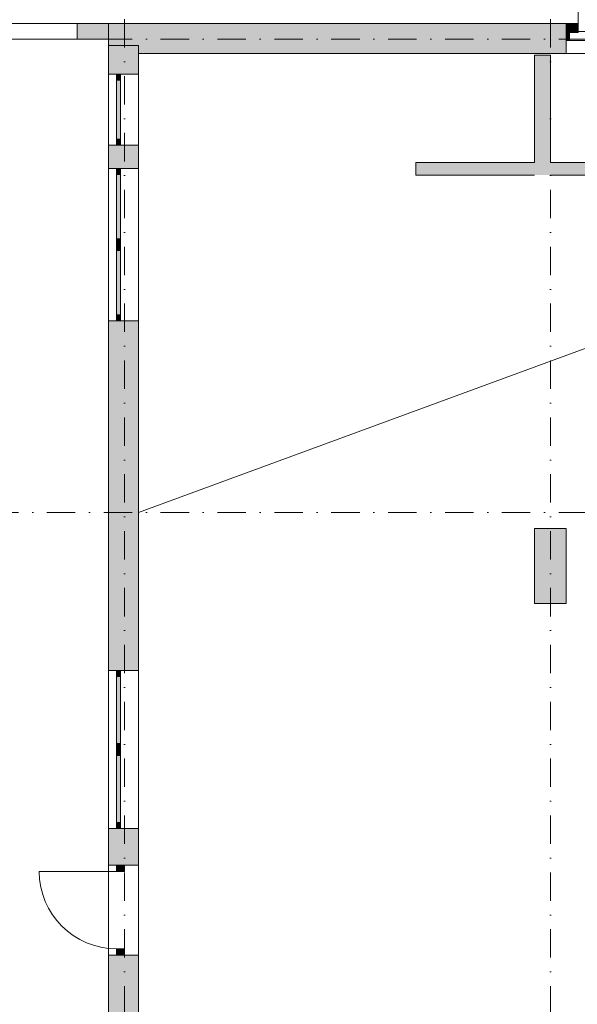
# Model space of a CAD drawing. Header units: centimetres. Extents: x -520 to 22173, y -1503 to 4054.
# Tile 68 of 82: x 18204 to 18911, y 729 to 1978. Entities that reach past the tile are written whole.
import ezdxf
from ezdxf.enums import TextEntityAlignment as Align

# ---------------------------------------------------------------- set-up
doc = ezdxf.new("R2010")
doc.units = ezdxf.units.CM
doc.header["$LTSCALE"] = 0.1
doc.header["$MEASUREMENT"] = 0
doc.linetypes.add('Kropki i Kreski', pattern=[720, 360, -180, 0, -180])
doc.linetypes.add('Wipeout_Contour', pattern=[1000, 0, -1000])
for name, color, linetype in [('0_Teren', 7, 'Continuous'), ('2_stropy.ISTN', 7, 'Continuous'), ('2_ściany wewnętrzne.ISTN', 7, 'Continuous'), ('2_ściany zewnętrzne.ISTN', 7, 'Continuous'), ('3_linie 2D .ISTN', 7, 'Continuous'), ('4_osie.ISTN', 7, 'Continuous'), ('5_opisy.K_IR', 7, 'Continuous')]:
    doc.layers.add(name, color=color, linetype=linetype)
doc.styles.add('GENERATED_STYLE_1', font='txt')
doc.linetypes.add('X małe', pattern='A,0,[1,IR_026-25_PW_A_A-02_RZUTY KLATKI SCHODOWEJ (R00)_2025.09.301.Shx,S=3.968254,R=0,X=0,Y=0],-500,0', length=500)

# ---------------------------------------------------------------- blocks, each defined once
blk = doc.blocks.new('Strop_15_2', base_point=(18355.1, 1934.7))
at = {"layer": '2_stropy.ISTN', "color": 252, "linetype": 'Continuous', "lineweight": 15, "flags": 128}
blk.add_lwpolyline([(18355.1, 1934.7), (18355.1, -429.4), (19939.1, -429.4), (19939.1, 1934.7), (19422.1, 1934.7), (19421.9, 1514.6), (19116.8, 1514.6), (19116.8, 1934.7)], close=True, dxfattribs=at)
blk = doc.blocks.new('Strop_18_2', base_point=(18355.1, -429.2))
at = {"layer": '2_stropy.ISTN', "color": 252, "linetype": 'Continuous', "lineweight": 0, "flags": 128}
blk.add_lwpolyline([(18355.1, -429.2), (19939.1, -429.2), (19939.1, 1352.1), (19939.1, 1934.8), (19407.1, 1934.8), (19407.1, 1951.5), (19141.8, 1951.5), (19141.8, 1934.7), (18355.1, 1934.7)], close=True, dxfattribs=at)
blk = doc.blocks.new('Ściana_36_2', base_point=(18345.1, -429.3))
at = {"color": 254, "linetype": 'Wipeout_Contour', "lineweight": 0, "ltscale": 73559.933244}
blk.add_wipeout([(18355.1, -429.3), (18355.1, 1944.7), (18317.1, 1944.7), (18317.1, -429.3)], dxfattribs=at).dxf.layer = '2_ściany zewnętrzne.ISTN'
at = {"layer": '2_ściany zewnętrzne.ISTN', "color": 252, "linetype": 'Continuous', "lineweight": 13, "flags": 128}
for points in [[(18355.1, 1944.7), (18317.1, 1944.7)], [(18317.1, 1944.7), (18317.1, -429.3)], [(18355.1, -429.3), (18355.1, 1944.7)]]:
    blk.add_lwpolyline(points, dxfattribs=at)
blk = doc.blocks.new('Ściana_39_2', base_point=(18317.1, 1972.7))
at = {"color": 254, "linetype": 'Wipeout_Contour', "lineweight": 0, "ltscale": 73608.101758}
blk.add_wipeout([(18317.1, 1972.7), (18277.1, 1972.7), (18277.1, 1952.7), (18317.1, 1952.7)], dxfattribs=at).dxf.layer = '2_ściany zewnętrzne.ISTN'
at = {"layer": '2_ściany zewnętrzne.ISTN', "color": 252, "linetype": 'Continuous', "lineweight": 13, "flags": 128}
for points in [[(18317.1, 1972.7), (18277.1, 1972.7)], [(18277.1, 1972.7), (18277.1, 1952.7)], [(18317.1, 1952.7), (18317.1, 1972.7)], [(18277.1, 1952.7), (18317.1, 1952.7)]]:
    blk.add_lwpolyline(points, dxfattribs=at)
blk = doc.blocks.new('Ściana_40_2', base_point=(18317.1, 1972.7))
at = {"layer": '2_ściany zewnętrzne.ISTN', "linetype": 'Continuous', "lineweight": 0}
blk.add_hatch(color=252, dxfattribs=at).paths.add_polyline_path([(18317.1, 1972.7), (18277.1, 1972.7), (18277.1, 1952.7), (18317.1, 1952.7)])
at = {"layer": '2_ściany zewnętrzne.ISTN', "color": 252, "linetype": 'Continuous', "lineweight": 0, "flags": 128}
for points in [[(18317.1, 1972.7), (18277.1, 1972.7)], [(18277.1, 1972.7), (18277.1, 1952.7)], [(18317.1, 1952.7), (18317.1, 1972.7)], [(18277.1, 1952.7), (18317.1, 1952.7)]]:
    blk.add_lwpolyline(points, dxfattribs=at)
blk = doc.blocks.new('Drzwi panel boczny 2 22[3]_2', base_point=(17498.4, 381.6))
at = {"layer": '2_ściany zewnętrzne.ISTN', "linetype": 'Continuous', "lineweight": 0}
for points in [[(18897.1, 1951.2), (18901.1, 1951.2), (18901.1, 1962.7), (18897.1, 1962.7)], [(18933.1, 1951.2), (18937.1, 1951.2), (18937.1, 1962.7), (18933.1, 1962.7)], [(19027.1, 1962.7), (19023.1, 1962.7), (19023.1, 1951.2), (19027.1, 1951.2)]]:
    blk.add_hatch(color=252, dxfattribs=at).paths.add_polyline_path(points)
at = {"layer": '2_ściany zewnętrzne.ISTN', "color": 252, "linetype": 'Continuous', "lineweight": 0}
for p, q in [((19023.1, 1962.7), (19023.1, 2048.7)), ((18897.1, 1972.7), (18897.1, 1962.7)), ((19027.1, 1972.7), (19027.1, 1962.7)), ((18901.1, 1962.7), (18897.1, 1962.7)), ((18897.1, 1962.7), (18897.1, 1951.2)), ((18897.1, 1962.7), (18897.1, 1951.2)), ((18897.1, 1962.7), (18897.1, 1951.2)), ((18933.1, 1962.7), (18901.1, 1962.7)), ((18901.1, 1962.7), (18901.1, 1951.2)), ((18901.1, 1951.2), (18901.1, 1962.7)), ((18933.1, 1951.2), (18933.1, 1962.7)), ((18937.1, 1962.7), (18933.1, 1962.7)), ((18933.1, 1962.7), (18933.1, 1951.2)), ((18937.1, 1951.2), (18937.1, 1962.7)), ((19027.1, 1962.7), (19023.1, 1962.7)), ((19023.1, 1962.7), (19023.1, 1951.2)), ((19027.1, 1951.2), (19027.1, 1962.7)), ((19027.1, 1962.7), (19027.1, 1951.2)), ((19027.1, 1962.7), (19027.1, 1951.2)), ((18897.1, 1951.2), (18901.1, 1951.2)), ((18897.1, 1951.2), (18897.1, 1934.7)), ((18901.1, 1951.2), (18933.1, 1951.2)), ((18933.1, 1951.2), (18937.1, 1951.2)), ((19023.1, 1951.2), (19027.1, 1951.2)), ((19027.1, 1951.2), (19027.1, 1934.7))]:
    blk.add_line(p, q, dxfattribs=at)
at = {"layer": '2_ściany zewnętrzne.ISTN', "color": 252, "linetype": 'X małe', "lineweight": 0}
blk.add_arc((19023.1, 1962.7), 86, 90, 180, dxfattribs=at)
blk = doc.blocks.new('Drzwi podwójne 22')
at = {"layer": '2_ściany zewnętrzne.ISTN', "linetype": 'Continuous', "lineweight": 0, "true_color": 0xffffff}
for points in [[(-85, -11.5), (-70, -11.5), (-70, 0), (-85, 0)], [(85, 0), (70, 0), (70, -11.5), (85, -11.5)]]:
    blk.add_hatch(color=7, dxfattribs=at).paths.add_polyline_path(points)
at = {"layer": '2_ściany zewnętrzne.ISTN', "color": 7, "linetype": 'Continuous', "lineweight": 13}
for p, q in [((70, 0), (70, 88.8)), ((-70, 0), (-70, 51.2)), ((-70, 0), (-85, 0)), ((-85, 0), (-85, -11.5)), ((-85, 0), (-85, -11.5)), ((-85, 0), (-85, -11.5)), ((-70, -11.5), (-70, 0)), ((85, 0), (70, 0)), ((70, 0), (70, -11.5)), ((85, -11.5), (85, 0)), ((85, 0), (85, -11.5)), ((85, 0), (85, -11.5)), ((-85, -11.5), (-70, -11.5)), ((-85, -11.5), (-85, -38)), ((70, -11.5), (85, -11.5)), ((85, -11.5), (85, -38))]:
    blk.add_line(p, q, dxfattribs=at)
for centre, radius, start, end in [((70, 0), 88.8, 90, 180), ((-70, 0), 51.2, 0, 90)]:
    blk.add_arc(centre, radius, start, end, dxfattribs=at)
blk = doc.blocks.new('Znacznik Wym 22')
at = {"layer": '2_ściany zewnętrzne.ISTN', "linetype": 'Continuous', "lineweight": 0, "true_color": 0xffffff}
blk.add_hatch(color=7, dxfattribs=at).paths.add_polyline_path([(35, 172.2, 1), (-35, 172.2, 1)])
at = {"layer": '2_ściany zewnętrzne.ISTN', "color": 7, "linetype": 'Continuous', "lineweight": 0}
blk.add_line((0, 137.2), (0, -98), dxfattribs=at)
for start, end in [(0, 180), (180, 0)]:
    blk.add_arc((0, 172.2), 35, start, end, dxfattribs=at)
at = {"layer": '2_ściany zewnętrzne.ISTN', "color": 7, "lineweight": 0, "style": 'GENERATED_STYLE_1'}
for tag, p in [('AC_MarkerText_2', (-3.1, 56.1)), ('iDimensionsDir', (36.9, 87.3))]:
    blk.add_attdef(tag, text='', height=20, rotation=90, dxfattribs=at).set_placement(p, align=Align.BOTTOM_LEFT)
for tag, p in [('AC_WIDO_ID', (-25.9, 162.2)), ('AC_MarkerText_6', (-174.1, 9.7))]:
    blk.add_attdef(tag, text='', height=20, dxfattribs=at).set_placement(p, align=Align.BOTTOM_LEFT)
at = {"layer": '2_ściany zewnętrzne.ISTN', "color": 1, "lineweight": 0, "style": 'GENERATED_STYLE_1'}
blk.add_attdef('AC_MarkerText_5', text='', height=20, dxfattribs=at).set_placement((-135.4, 9.7), align=Align.BOTTOM_LEFT)
blk = doc.blocks.new('Ściana_41_2', base_point=(18345.1, 1944.7))
at = {"layer": '2_ściany zewnętrzne.ISTN', "linetype": 'Continuous', "lineweight": 0}
for points in [[(18355.1, 1972.7), (18317.1, 1972.7), (18355.1, 1934.7)], [(18355.1, 1934.7), (18317.1, 1972.7), (18317.1, 1934.7)], [(18355.1, 1934.7), (18897.1, 1934.7), (18897.1, 1972.7), (18355.1, 1972.7)], [(19079.5, 1972.7), (19067.1, 1972.7), (19067.1, 1934.7), (19079.5, 1934.7)]]:
    blk.add_hatch(color=252, dxfattribs=at).paths.add_polyline_path(points)
at = {"layer": '2_ściany zewnętrzne.ISTN', "color": 252, "linetype": 'Continuous', "lineweight": 0}
for p, q in [((19067.1, 1972.7), (19067.1, 1961.2)), ((19067.1, 1961.2), (19067.1, 1934.7))]:
    blk.add_line(p, q, dxfattribs=at)
at = {"layer": '2_ściany zewnętrzne.ISTN', "color": 252, "linetype": 'Continuous', "lineweight": 0, "flags": 128}
for points in [[(18897.1, 1972.7), (18317.1, 1972.7)], [(18317.1, 1972.7), (18317.1, 1934.7)], [(19079.5, 1972.7), (19067.1, 1972.7)], [(18355.1, 1934.7), (18897.1, 1934.7)], [(19067.1, 1934.7), (19079.5, 1934.7)]]:
    blk.add_lwpolyline(points, dxfattribs=at)
at = {"layer": '2_ściany zewnętrzne.ISTN', "color": 7, "lineweight": 0}
blk.add_blockref('Znacznik Wym 22', (18982.1, 1972.7), dxfattribs=at).add_auto_attribs({'iDimensionsDir': '200', 'AC_MarkerText_2': '90+50', 'AC_MarkerText_5': 'EI60', 'AC_MarkerText_6': 'SZ', 'AC_WIDO_ID': 'DZ1'})
at = {"layer": '2_ściany zewnętrzne.ISTN', "color": 7, "linetype": 'Continuous', "lineweight": 13, "zscale": 100}
blk.add_blockref('Drzwi podwójne 22', (18982.1, 1972.7), dxfattribs=at)
at = {"layer": '2_ściany zewnętrzne.ISTN', "color": 252, "linetype": 'Continuous', "lineweight": 0}
blk.add_blockref('Drzwi panel boczny 2 22[3]_2', (17498.4, 381.6), dxfattribs=at)
blk = doc.blocks.new('Okno podwójne 22[28]_2', base_point=(17498.4, 381.6))
at = {"layer": '2_ściany zewnętrzne.ISTN', "linetype": 'Continuous', "lineweight": 0}
for points in [[(18327.1, 1788.8), (18327.1, 1781.3), (18332.1, 1781.3), (18332.1, 1788.8)], [(18332.1, 1692.3), (18332.1, 1699.8), (18327.1, 1699.8), (18327.1, 1692.3)], [(18327.1, 1692.3), (18327.1, 1684.8), (18332.1, 1684.8), (18332.1, 1692.3)], [(18332.1, 1595.8), (18332.1, 1603.3), (18327.1, 1603.3), (18327.1, 1595.8)]]:
    blk.add_hatch(color=252, dxfattribs=at).paths.add_polyline_path(points)
at = {"layer": '2_ściany zewnętrzne.ISTN', "linetype": 'Continuous', "lineweight": 0, "true_color": 0xffffff}
for points in [[(18327.1, 1781.3), (18327.1, 1699.8), (18332.1, 1699.8), (18332.1, 1781.3)], [(18327.1, 1684.8), (18327.1, 1603.3), (18332.1, 1603.3), (18332.1, 1684.8)]]:
    blk.add_hatch(color=7, dxfattribs=at).paths.add_polyline_path(points)
at = {"layer": '2_ściany zewnętrzne.ISTN', "color": 252, "linetype": 'Continuous', "lineweight": 0}
for p, q in [((18317.1, 1788.8), (18317.1, 1595.8)), ((18317.1, 1788.8), (18327.1, 1788.8)), ((18327.1, 1788.8), (18327.1, 1781.3)), ((18327.1, 1788.8), (18332.1, 1788.8)), ((18327.1, 1788.8), (18332.1, 1788.8)), ((18332.1, 1781.3), (18332.1, 1788.8)), ((18332.1, 1788.8), (18355.1, 1788.8)), ((18355.1, 1788.8), (18355.1, 1595.8)), ((18327.1, 1781.3), (18332.1, 1781.3)), ((18327.1, 1781.3), (18327.1, 1699.8)), ((18332.1, 1699.8), (18332.1, 1781.3)), ((18332.1, 1699.8), (18327.1, 1699.8)), ((18327.1, 1699.8), (18327.1, 1692.3)), ((18332.1, 1692.3), (18332.1, 1699.8)), ((18327.1, 1692.3), (18327.1, 1684.8)), ((18332.1, 1684.8), (18332.1, 1692.3)), ((18327.1, 1684.8), (18332.1, 1684.8)), ((18327.1, 1684.8), (18327.1, 1603.3)), ((18332.1, 1603.3), (18332.1, 1684.8)), ((18332.1, 1603.3), (18327.1, 1603.3)), ((18327.1, 1603.3), (18327.1, 1595.8)), ((18332.1, 1595.8), (18332.1, 1603.3)), ((18317.1, 1595.8), (18327.1, 1595.8)), ((18327.1, 1595.8), (18332.1, 1595.8)), ((18327.1, 1595.8), (18332.1, 1595.8)), ((18332.1, 1595.8), (18355.1, 1595.8))]:
    blk.add_line(p, q, dxfattribs=at)
blk = doc.blocks.new('Okno podwójne 22[29]_2', base_point=(17498.4, 381.6))
at = {"layer": '2_ściany zewnętrzne.ISTN', "linetype": 'Continuous', "lineweight": 0}
for points in [[(18327.1, 1152.4), (18327.1, 1144.9), (18332.1, 1144.9), (18332.1, 1152.4)], [(18332.1, 1052.4), (18332.1, 1059.9), (18327.1, 1059.9), (18327.1, 1052.4)], [(18327.1, 1052.4), (18327.1, 1044.9), (18332.1, 1044.9), (18332.1, 1052.4)], [(18332.1, 952.4), (18332.1, 959.9), (18327.1, 959.9), (18327.1, 952.4)]]:
    blk.add_hatch(color=252, dxfattribs=at).paths.add_polyline_path(points)
at = {"layer": '2_ściany zewnętrzne.ISTN', "linetype": 'Continuous', "lineweight": 0, "true_color": 0xffffff}
for points in [[(18327.1, 1144.9), (18327.1, 1059.9), (18332.1, 1059.9), (18332.1, 1144.9)], [(18327.1, 1044.9), (18327.1, 959.9), (18332.1, 959.9), (18332.1, 1044.9)]]:
    blk.add_hatch(color=7, dxfattribs=at).paths.add_polyline_path(points)
at = {"layer": '2_ściany zewnętrzne.ISTN', "color": 252, "linetype": 'Continuous', "lineweight": 0}
for p, q in [((18317.1, 1152.4), (18317.1, 952.4)), ((18317.1, 1152.4), (18327.1, 1152.4)), ((18327.1, 1152.4), (18327.1, 1144.9)), ((18327.1, 1152.4), (18332.1, 1152.4)), ((18327.1, 1152.4), (18332.1, 1152.4)), ((18332.1, 1144.9), (18332.1, 1152.4)), ((18332.1, 1152.4), (18355.1, 1152.4)), ((18355.1, 1152.4), (18355.1, 952.4)), ((18327.1, 1144.9), (18332.1, 1144.9)), ((18327.1, 1144.9), (18327.1, 1059.9)), ((18332.1, 1059.9), (18332.1, 1144.9)), ((18332.1, 1059.9), (18327.1, 1059.9)), ((18327.1, 1059.9), (18327.1, 1052.4)), ((18327.1, 1052.4), (18327.1, 1044.9)), ((18332.1, 1052.4), (18332.1, 1059.9)), ((18332.1, 1044.9), (18332.1, 1052.4)), ((18327.1, 1044.9), (18332.1, 1044.9)), ((18327.1, 1044.9), (18327.1, 959.9)), ((18332.1, 959.9), (18332.1, 1044.9)), ((18317.1, 952.4), (18327.1, 952.4)), ((18332.1, 959.9), (18327.1, 959.9)), ((18327.1, 959.9), (18327.1, 952.4)), ((18327.1, 952.4), (18332.1, 952.4)), ((18327.1, 952.4), (18332.1, 952.4)), ((18332.1, 952.4), (18332.1, 959.9)), ((18332.1, 952.4), (18355.1, 952.4))]:
    blk.add_line(p, q, dxfattribs=at)
blk = doc.blocks.new('Okno 22[34]_2', base_point=(17498.4, 381.6))
at = {"layer": '2_ściany zewnętrzne.ISTN', "linetype": 'Continuous', "lineweight": 0}
for points in [[(18327.1, 1908.6), (18327.1, 1901.1), (18332.1, 1901.1), (18332.1, 1908.6)], [(18332.1, 1818.6), (18332.1, 1826.1), (18327.1, 1826.1), (18327.1, 1818.6)]]:
    blk.add_hatch(color=252, dxfattribs=at).paths.add_polyline_path(points)
at = {"layer": '2_ściany zewnętrzne.ISTN', "linetype": 'Continuous', "lineweight": 0, "true_color": 0xffffff}
blk.add_hatch(color=7, dxfattribs=at).paths.add_polyline_path([(18327.1, 1901.1), (18327.1, 1826.1), (18332.1, 1826.1), (18332.1, 1901.1)])
at = {"layer": '2_ściany zewnętrzne.ISTN', "color": 252, "linetype": 'Continuous', "lineweight": 0}
for p, q in [((18317.1, 1908.6), (18317.1, 1818.6)), ((18317.1, 1908.6), (18327.1, 1908.6)), ((18327.1, 1908.6), (18327.1, 1901.1)), ((18327.1, 1908.6), (18332.1, 1908.6)), ((18327.1, 1908.6), (18332.1, 1908.6)), ((18327.1, 1901.1), (18332.1, 1901.1)), ((18327.1, 1901.1), (18327.1, 1826.1)), ((18332.1, 1901.1), (18332.1, 1908.6)), ((18332.1, 1908.6), (18355.1, 1908.6)), ((18332.1, 1826.1), (18332.1, 1901.1)), ((18355.1, 1908.6), (18355.1, 1818.6)), ((18332.1, 1826.1), (18327.1, 1826.1)), ((18327.1, 1826.1), (18327.1, 1818.6)), ((18332.1, 1818.6), (18332.1, 1826.1)), ((18317.1, 1818.6), (18327.1, 1818.6)), ((18327.1, 1818.6), (18332.1, 1818.6)), ((18327.1, 1818.6), (18332.1, 1818.6)), ((18332.1, 1818.6), (18355.1, 1818.6))]:
    blk.add_line(p, q, dxfattribs=at)
blk = doc.blocks.new('Drzwi metalowe 22[4]_2', base_point=(17498.4, 381.6))
at = {"layer": '2_ściany zewnętrzne.ISTN', "linetype": 'Continuous', "lineweight": 0}
for points in [[(18327.1, 905.8), (18327.1, 897.8), (18337.1, 897.8), (18337.1, 905.8)], [(18337.1, 791.8), (18337.1, 799.8), (18327.1, 799.8), (18327.1, 791.8)]]:
    blk.add_hatch(color=252, dxfattribs=at).paths.add_polyline_path(points)
at = {"layer": '2_ściany zewnętrzne.ISTN', "color": 252, "linetype": 'Continuous', "lineweight": 0}
for p, q in [((18317.1, 905.8), (18327.1, 905.8)), ((18327.1, 905.8), (18327.1, 897.8)), ((18337.1, 905.8), (18327.1, 905.8)), ((18327.1, 905.8), (18337.1, 905.8)), ((18327.1, 905.8), (18337.1, 905.8)), ((18337.1, 897.8), (18337.1, 905.8)), ((18337.1, 905.8), (18355.1, 905.8)), ((18327.1, 897.8), (18229.1, 897.8)), ((18327.1, 897.8), (18337.1, 897.8)), ((18337.1, 799.8), (18327.1, 799.8)), ((18327.1, 799.8), (18327.1, 791.8)), ((18337.1, 791.8), (18337.1, 799.8)), ((18317.1, 791.8), (18327.1, 791.8)), ((18327.1, 791.8), (18337.1, 791.8)), ((18327.1, 791.8), (18337.1, 791.8)), ((18327.1, 791.8), (18337.1, 791.8)), ((18337.1, 791.8), (18355.1, 791.8))]:
    blk.add_line(p, q, dxfattribs=at)
blk.add_arc((18327.1, 897.8), 98, 180, 270, dxfattribs=at)
blk = doc.blocks.new('Ściana_43_2', base_point=(18345.1, -439.3))
at = {"layer": '2_ściany zewnętrzne.ISTN', "linetype": 'Continuous', "lineweight": 0}
for points in [[(18317.1, 1934.7), (18317.1, 1908.6), (18355.1, 1908.6), (18355.1, 1934.7)], [(18317.1, 1788.8), (18355.1, 1788.8), (18355.1, 1818.6), (18317.1, 1818.6)], [(18355.1, 1595.8), (18317.1, 1595.8), (18317.1, 1152.4), (18355.1, 1152.4)], [(18355.1, 952.4), (18317.1, 952.4), (18317.1, 905.8), (18355.1, 905.8)], [(18317.1, 708.6), (18355.1, 708.6), (18355.1, 791.8), (18317.1, 791.8)]]:
    blk.add_hatch(color=252, dxfattribs=at).paths.add_polyline_path(points)
at = {"layer": '2_ściany zewnętrzne.ISTN', "color": 252, "linetype": 'Continuous', "lineweight": 0}
for p, q in [((18317.1, 1908.6), (18327.1, 1908.6)), ((18327.1, 1908.6), (18332.1, 1908.6)), ((18332.1, 1908.6), (18355.1, 1908.6)), ((18317.1, 1818.6), (18327.1, 1818.6)), ((18327.1, 1818.6), (18332.1, 1818.6)), ((18332.1, 1818.6), (18355.1, 1818.6)), ((18317.1, 1788.8), (18327.1, 1788.8)), ((18327.1, 1788.8), (18332.1, 1788.8)), ((18332.1, 1788.8), (18355.1, 1788.8)), ((18317.1, 1595.8), (18327.1, 1595.8)), ((18327.1, 1595.8), (18332.1, 1595.8)), ((18332.1, 1595.8), (18355.1, 1595.8)), ((18317.1, 1152.4), (18327.1, 1152.4)), ((18327.1, 1152.4), (18332.1, 1152.4)), ((18332.1, 1152.4), (18355.1, 1152.4)), ((18317.1, 952.4), (18327.1, 952.4)), ((18327.1, 952.4), (18332.1, 952.4)), ((18332.1, 952.4), (18355.1, 952.4)), ((18317.1, 905.8), (18327.1, 905.8)), ((18327.1, 905.8), (18337.1, 905.8)), ((18337.1, 905.8), (18355.1, 905.8)), ((18317.1, 791.8), (18327.1, 791.8)), ((18327.1, 791.8), (18337.1, 791.8)), ((18337.1, 791.8), (18355.1, 791.8))]:
    blk.add_line(p, q, dxfattribs=at)
at = {"layer": '2_ściany zewnętrzne.ISTN', "color": 252, "linetype": 'Continuous', "lineweight": 0, "flags": 128}
for points in [[(18317.1, 1934.7), (18317.1, 1908.6)], [(18355.1, 1908.6), (18355.1, 1934.7)], [(18317.1, 1818.6), (18317.1, 1788.8)], [(18355.1, 1788.8), (18355.1, 1818.6)], [(18317.1, 1595.8), (18317.1, 1152.4)], [(18355.1, 1152.4), (18355.1, 1595.8)], [(18317.1, 952.4), (18317.1, 905.8)], [(18355.1, 905.8), (18355.1, 952.4)], [(18317.1, 791.8), (18317.1, 708.6)], [(18355.1, 708.6), (18355.1, 791.8)]]:
    blk.add_lwpolyline(points, dxfattribs=at)
at = {"layer": '2_ściany zewnętrzne.ISTN', "color": 252, "linetype": 'Continuous', "lineweight": 0}
for name in ['Okno 22[34]_2', 'Okno podwójne 22[28]_2', 'Okno podwójne 22[29]_2', 'Drzwi metalowe 22[4]_2']:
    blk.add_blockref(name, (17498.4, 381.6), dxfattribs=at)
blk = doc.blocks.new('Ściana_50_2', base_point=(18857.1, 1932.7))
at = {"layer": '2_ściany wewnętrzne.ISTN', "linetype": 'Continuous', "lineweight": 0}
blk.add_hatch(color=252, dxfattribs=at).paths.add_polyline_path([(18877.1, 1932.7), (18857.1, 1932.7), (18857.1, 1796.7), (18877.1, 1796.7)])
at = {"layer": '2_ściany wewnętrzne.ISTN', "color": 252, "linetype": 'Continuous', "lineweight": 0, "flags": 128}
for points in [[(18857.1, 1932.7), (18857.1, 1796.7)], [(18877.1, 1932.7), (18857.1, 1932.7)], [(18877.1, 1796.7), (18877.1, 1932.7)]]:
    blk.add_lwpolyline(points, dxfattribs=at)
blk = doc.blocks.new('Otwór drzwiowy_ prostokątny 22[7]_2', base_point=(17498.4, 381.6))
at = {"layer": '2_ściany wewnętrzne.ISTN', "color": 252, "linetype": 'Continuous', "lineweight": 0}
for p, q in [((18956.7, 1796.7), (18956.7, 1780.7)), ((19064.7, 1796.7), (19064.7, 1780.7))]:
    blk.add_line(p, q, dxfattribs=at)
blk = doc.blocks.new('Ściana_51_2', base_point=(18706.3, 1796.7))
at = {"layer": '2_ściany wewnętrzne.ISTN', "linetype": 'Continuous', "lineweight": 0}
for points in [[(18706.3, 1780.7), (18956.7, 1780.7), (18956.7, 1796.7), (18706.3, 1796.7)], [(19064.7, 1796.7), (19064.7, 1780.7), (19116, 1780.7), (19116, 1796.7)]]:
    blk.add_hatch(color=252, dxfattribs=at).paths.add_polyline_path(points)
at = {"layer": '2_ściany wewnętrzne.ISTN', "color": 252, "linetype": 'Continuous', "lineweight": 0}
for p, q in [((18956.7, 1796.7), (18956.7, 1780.7)), ((19064.7, 1796.7), (19064.7, 1780.7))]:
    blk.add_line(p, q, dxfattribs=at)
at = {"layer": '2_ściany wewnętrzne.ISTN', "color": 252, "linetype": 'Continuous', "lineweight": 0, "flags": 128}
for points in [[(18857.1, 1796.7), (18706.3, 1796.7)], [(18706.3, 1796.7), (18706.3, 1780.7)], [(18956.7, 1796.7), (18877.1, 1796.7)], [(19116, 1796.7), (19064.7, 1796.7)], [(19116, 1780.7), (19116, 1796.7)], [(18706.3, 1780.7), (18857.1, 1780.7)], [(18877.1, 1780.7), (18956.7, 1780.7)], [(19064.7, 1780.7), (19116, 1780.7)]]:
    blk.add_lwpolyline(points, dxfattribs=at)
at = {"layer": '2_ściany wewnętrzne.ISTN', "color": 252, "linetype": 'Continuous', "lineweight": 0}
blk.add_blockref('Otwór drzwiowy_ prostokątny 22[7]_2', (17498.4, 381.6), dxfattribs=at)
blk = doc.blocks.new('Ściana_53_2', base_point=(18897.1, 1332.7))
at = {"layer": '2_ściany wewnętrzne.ISTN', "linetype": 'Continuous', "lineweight": 0}
blk.add_hatch(color=252, dxfattribs=at).paths.add_polyline_path([(18857.1, 1332.7), (18857.1, 1237.3), (18897.1, 1237.3), (18897.1, 1332.7)])
at = {"layer": '2_ściany wewnętrzne.ISTN', "color": 252, "linetype": 'Continuous', "lineweight": 0, "flags": 128}
for points in [[(18857.1, 1332.7), (18857.1, 1237.3)], [(18897.1, 1332.7), (18857.1, 1332.7)], [(18897.1, 1237.3), (18897.1, 1332.7)], [(18857.1, 1237.3), (18897.1, 1237.3)]]:
    blk.add_lwpolyline(points, dxfattribs=at)
blk = doc.blocks.new('Dach_6_2', base_point=(17927.1, 2434.4))
at = {"layer": '0_Teren', "color": 252, "linetype": 'Continuous', "lineweight": 15, "flags": 128}
for points in [[(17927.1, 2434.4), (17927.1, 2615.4)], [(17927.1, 2615.4), (18214.1, 2615.4)], [(18214.1, 2615.4), (18214.1, 2040.8)], [(17431.2, 2302.1), (17444.7, 2300.7), (17471.7, 2299.1), (17498.7, 2298.5), (17525.8, 2298.8), (17552.8, 2300.2), (17579.7, 2302.6), (17606.6, 2305.9), (17633.3, 2310.3), (17659.8, 2315.6), (17686.1, 2321.9), (17712.2, 2329.2), (17738, 2337.4), (17763.4, 2346.6), (17788.5, 2356.7), (17813.2, 2367.7), (17837.5, 2379.7), (17861.3, 2392.5), (17884.7, 2406.2), (17907.5, 2420.7), (17927.1, 2434.4)], [(17440.6, 1960), (17431.2, 2302.1)], [(17499, 2298.5), (17471.4, 2299.1)], [(18214.1, 2040.8), (17626.6, 2042.6), (17617.2, 2041.4), (17598.5, 2037.9), (17580, 2033.4), (17561.8, 2028), (17543.9, 2021.6), (17526.4, 2014.3), (17509.3, 2006.1), (17492.6, 1997), (17476.5, 1987), (17460.9, 1976.2), (17445.9, 1964.5), (17440.6, 1960)]]:
    blk.add_lwpolyline(points, dxfattribs=at)
blk = doc.blocks.new('Standardowy znacznik osi[13]_2', base_point=(18337.1, -1041.8))
at = {"layer": '4_osie.ISTN', "color": 252, "linetype": 'Kropki i Kreski', "lineweight": 0}
blk.add_line((18337.1, -941.8), (18337.1, 2778.3), dxfattribs=at)
at = {"layer": '4_osie.ISTN', "color": 252, "lineweight": 0, "style": 'GENERATED_STYLE_1'}
for tag, p in [('AC_MarkerText_1_1', (18337.1, 2920.3)), ('AC_MarkerText_1_0', (18337.1, -1079.8))]:
    blk.add_attdef(tag, text='', height=35, rotation=360, dxfattribs=at).set_placement(p, align=Align.MIDDLE_CENTER)
blk = doc.blocks.new('Standardowy znacznik osi[16]_2', base_point=(21330.9, 1352.7))
at = {"layer": '4_osie.ISTN', "color": 252, "linetype": 'Kropki i Kreski', "lineweight": 0}
blk.add_line((21230.9, 1352.7), (17158.5, 1352.7), dxfattribs=at)
at = {"layer": '4_osie.ISTN', "color": 252, "lineweight": 0, "style": 'GENERATED_STYLE_1'}
for tag, p in [('AC_MarkerText_1_1', (17018.5, 1354.7)), ('AC_MarkerText_1_0', (21370.9, 1354.7))]:
    blk.add_attdef(tag, text='', height=35, rotation=360, dxfattribs=at).set_placement(p, align=Align.MIDDLE_CENTER)
blk = doc.blocks.new('Standardowy znacznik osi[17]_2', base_point=(18877.1, -1041.8))
at = {"layer": '4_osie.ISTN', "color": 252, "linetype": 'Kropki i Kreski', "lineweight": 0}
blk.add_line((18877.1, -941.8), (18877.1, 2778.3), dxfattribs=at)
at = {"layer": '4_osie.ISTN', "color": 252, "lineweight": 0, "style": 'GENERATED_STYLE_1'}
for tag, p in [('AC_MarkerText_1_1', (18877.1, 2920.3)), ('AC_MarkerText_1_0', (18877.1, -1079.8))]:
    blk.add_attdef(tag, text='', height=35, rotation=360, dxfattribs=at).set_placement(p, align=Align.MIDDLE_CENTER)
blk = doc.blocks.new('Standardowy znacznik osi[18]_2', base_point=(21330.9, 1952.7))
at = {"layer": '4_osie.ISTN', "color": 252, "linetype": 'Kropki i Kreski', "lineweight": 0}
blk.add_line((21230.9, 1952.7), (17158.5, 1952.7), dxfattribs=at)
at = {"layer": '4_osie.ISTN', "color": 252, "lineweight": 0, "style": 'GENERATED_STYLE_1'}
for tag, p in [('AC_MarkerText_1_1', (17018.5, 1954.7)), ('AC_MarkerText_1_0', (21370.9, 1954.7))]:
    blk.add_attdef(tag, text='', height=35, rotation=360, dxfattribs=at).set_placement(p, align=Align.MIDDLE_CENTER)

msp = doc.modelspace()

# ---------------------------------------------------------------- block references
at = {"layer": '0_Teren', "color": 252, "linetype": 'Continuous', "lineweight": 0}
msp.add_blockref('Dach_6_2', (17927.1, 2434.4), dxfattribs=at)
at = {"layer": '2_stropy.ISTN', "color": 252, "linetype": 'Continuous', "lineweight": 0}
for name, p in [('Strop_18_2', (18355.1, -429.2)), ('Strop_15_2', (18355.1, 1934.7))]:
    msp.add_blockref(name, p, dxfattribs=at)
at = {"layer": '2_ściany wewnętrzne.ISTN', "color": 252, "lineweight": 0}
for name, p in [('Ściana_50_2', (18857.1, 1932.7)), ('Ściana_51_2', (18706.3, 1796.7)), ('Ściana_53_2', (18897.1, 1332.7))]:
    msp.add_blockref(name, p, dxfattribs=at)
at = {"layer": '2_ściany zewnętrzne.ISTN', "color": 252, "lineweight": 0}
msp.add_blockref('Ściana_39_2', (18317.1, 1972.7), dxfattribs=at)
at = {"layer": '4_osie.ISTN', "color": 252, "linetype": 'Continuous', "lineweight": 0}
msp.add_blockref('Standardowy znacznik osi[17]_2', (18877.1, -1041.8), dxfattribs=at)

# ---------------------------------------------------------------- next in the draw order: linework, layer by layer
at = {"layer": '3_linie 2D .ISTN', "color": 252, "linetype": 'Continuous', "lineweight": 0}
for points in [[(18277.1, 1972.7), (17669.9, 1972.7), (17502.9, 1722), (17502.9, 945.6)], [(18277.1, 1952.7), (17689.9, 1952.7), (17522.9, 1702), (17522.9, 945.6)]]:
    msp.add_lwpolyline(points, dxfattribs=at)

# ---------------------------------------------------------------- next in the draw order: block references
at = {"layer": '2_ściany zewnętrzne.ISTN', "color": 252, "lineweight": 0}
for name, p in [('Ściana_40_2', (18317.1, 1972.7)), ('Ściana_36_2', (18345.1, -429.3))]:
    msp.add_blockref(name, p, dxfattribs=at)

# ---------------------------------------------------------------- next in the draw order: linework, layer by layer
at = {"layer": '5_opisy.K_IR', "color": 252, "linetype": 'Continuous', "lineweight": 0}
msp.add_lwpolyline([(19939.1, 1934.7), (18355.1, 1352.7)], dxfattribs=at)

# ---------------------------------------------------------------- next in the draw order: block references
at = {"layer": '2_ściany zewnętrzne.ISTN', "color": 252, "lineweight": 0}
for name, p in [('Ściana_41_2', (18345.1, 1944.7)), ('Ściana_43_2', (18345.1, -439.3))]:
    msp.add_blockref(name, p, dxfattribs=at)
at = {"layer": '4_osie.ISTN', "color": 252, "linetype": 'Continuous', "lineweight": 0}
for name, p in [('Standardowy znacznik osi[13]_2', (18337.1, -1041.8)), ('Standardowy znacznik osi[18]_2', (21330.9, 1952.7)), ('Standardowy znacznik osi[16]_2', (21330.9, 1352.7))]:
    msp.add_blockref(name, p, dxfattribs=at)

doc.saveas('drawing.dxf')
